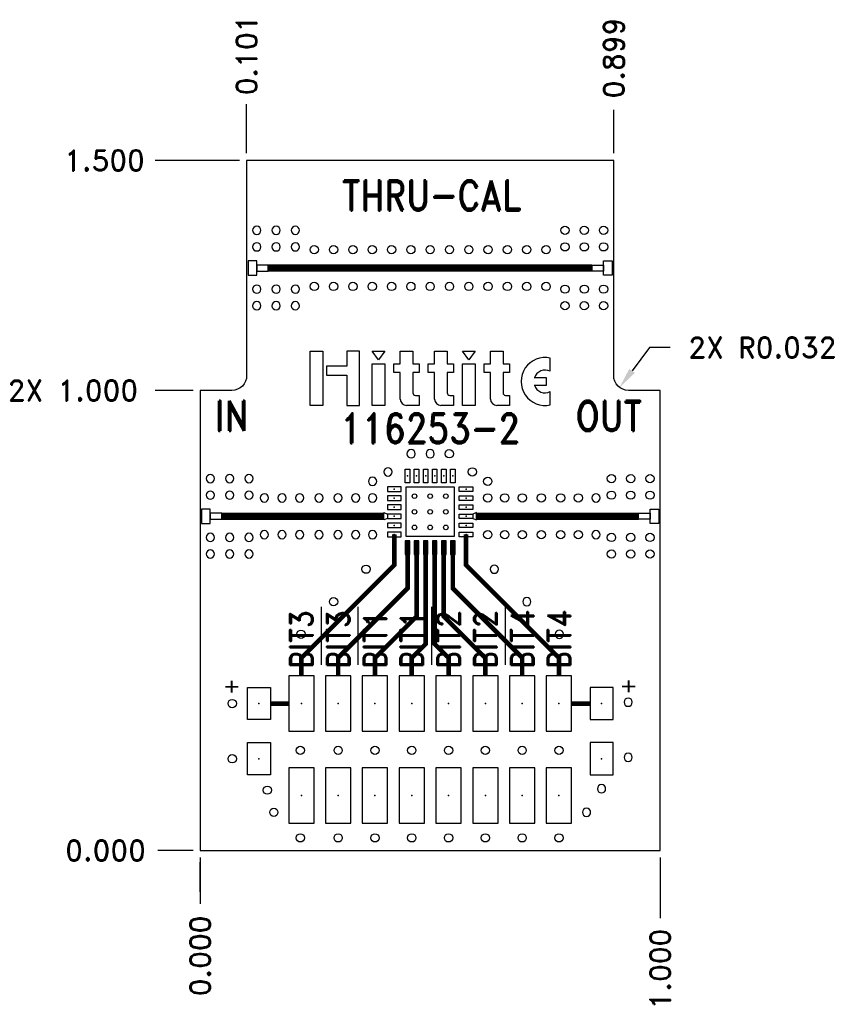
# Model space of a CAD drawing. Extents: x -0.39 to 1.36, y -0.33 to 1.81.
import ezdxf
from ezdxf.enums import TextEntityAlignment as Align

# ---------------------------------------------------------------- set-up
doc = ezdxf.new("R2010")
doc.units = 0
doc.header["$MEASUREMENT"] = 0
doc.linetypes.add('SSCOMP', pattern=[101, 100, 1])
doc.layers.get('0').update_dxf_attribs({"linetype": 'CONTINUOUS'})
doc.layers.get('Defpoints').update_dxf_attribs({"linetype": 'CONTINUOUS'})
for name, color, linetype in [('COM-NS', 4, 'CONTINUOUS'), ('DIM', 1, 'CONTINUOUS'), ('GE-NS', 144, 'CONTINUOUS'), ('HOL', 1, 'CONTINUOUS'), ('LND-NS', 5, 'CONTINUOUS'), ('NET', 7, 'CONTINUOUS'), ('PAD-NS', 5, 'CONTINUOUS'), ('PCB', 7, 'CONTINUOUS'), ('SLK-NS', 7, 'CONTINUOUS'), ('slr-NS', 7, 'CONTINUOUS'), ('TRA-NS', 5, 'CONTINUOUS'), ('via', 7, 'CONTINUOUS')]:
    doc.layers.add(name, color=color, linetype=linetype)
doc.layers.get('COM-NS').off()
doc.layers.get('GE-NS').off()
doc.styles.add('ROMAND', font='romand')
doc.dimstyles.get("Standard").update_dxf_attribs({"dimscale": 0.25, "dimtxt": 0.18, "dimasz": 0.18, "dimexe": 0.18, "dimexo": 0.0625, "dimgap": 0.09, "dimtad": 0, "dimtih": 1, "dimtoh": 1, "dimdec": 3, "dimzin": 0, "dimdsep": 46, "dimtxsty": 'ROMAND', "dimcen": 0.09, "dimadec": 0, "dimazin": 0, "dimtfac": 1, "dimtdec": 3, "dimtofl": 0, "dimtmove": 0, "dimatfit": 3, "dimfxl": 0, "dimtolj": 1, "dimtzin": 0, "dimarcsym": 0})

# ---------------------------------------------------------------- blocks, each defined once
blk = doc.blocks.new('hittite')
for p, q in [((-0.2396, 0.1078), (-0.2144, 0.1078)), ((-0.2396, -0.0005), (-0.2396, 0.1078)), ((-0.2144, 0.1078), (-0.2144, -0.0005)), ((-0.1413, 0.1078), (-0.1665, 0.1078)), ((-0.1665, 0.1078), (-0.1665, 0.0776)), ((-0.1413, -0.0005), (-0.1413, 0.1078)), ((-0.1156, 0.1078), (-0.0904, 0.1078)), ((-0.103, 0.0902), (-0.1156, 0.1078)), ((-0.0904, 0.1078), (-0.103, 0.0902)), ((-0.0598, 0.1078), (-0.0346, 0.1078)), ((-0.0598, 0.0826), (-0.0598, 0.1078)), ((-0.0346, 0.1078), (-0.0346, 0.0826)), ((0.0087, 0.1078), (0.0339, 0.1078)), ((0.0087, 0.0826), (0.0087, 0.1078)), ((0.0339, 0.1078), (0.0339, 0.0826)), ((0.0645, 0.1078), (0.0897, 0.1078)), ((0.0771, 0.0902), (0.0645, 0.1078)), ((0.0897, 0.1078), (0.0771, 0.0902)), ((0.1203, 0.1078), (0.1455, 0.1078)), ((0.1203, 0.0826), (0.1203, 0.1078)), ((0.1455, 0.1078), (0.1455, 0.0826)), ((-0.1156, 0.0826), (-0.0904, 0.0826)), ((-0.1156, -0.0005), (-0.1156, 0.0826)), ((-0.0904, 0.0826), (-0.0904, -0.0005)), ((-0.0724, 0.065), (-0.0724, 0.0826)), ((-0.0724, 0.0826), (-0.0598, 0.0826)), ((-0.0346, 0.0826), (-0.022, 0.0826)), ((-0.022, 0.0826), (-0.022, 0.065)), ((-0.0039, 0.065), (-0.0039, 0.0826)), ((-0.0039, 0.0826), (0.0087, 0.0826)), ((0.0339, 0.0826), (0.0464, 0.0826)), ((0.0464, 0.0826), (0.0464, 0.065)), ((0.0645, -0.0005), (0.0645, 0.0826)), ((0.0645, 0.0826), (0.0897, 0.0826)), ((0.0897, 0.0826), (0.0897, -0.0005)), ((0.1077, 0.065), (0.1077, 0.0826)), ((0.1077, 0.0826), (0.1203, 0.0826)), ((0.1455, 0.0826), (0.1581, 0.0826)), ((0.1581, 0.0826), (0.1581, 0.065)), ((0.2393, 0.0677), (0.2396, 0.0941)), ((-0.2068, 0.0776), (-0.2068, 0.0599)), ((-0.1665, 0.0776), (-0.2068, 0.0776)), ((-0.2068, 0.0599), (-0.1665, 0.0599)), ((-0.1665, 0.0599), (-0.1665, -0.0005)), ((-0.0598, 0.065), (-0.0724, 0.065)), ((-0.0598, 0.0121), (-0.0598, 0.065)), ((-0.0346, 0.065), (-0.0346, 0.0247)), ((-0.022, 0.065), (-0.0346, 0.065)), ((0.0087, 0.065), (-0.0039, 0.065)), ((0.0087, 0.0121), (0.0087, 0.065)), ((0.0339, 0.065), (0.0339, 0.0247)), ((0.0464, 0.065), (0.0339, 0.065)), ((0.1203, 0.065), (0.1077, 0.065)), ((0.1203, 0.0121), (0.1203, 0.065)), ((0.1455, 0.065), (0.1455, 0.0247)), ((0.1581, 0.065), (0.1455, 0.065)), ((0.2317, 0.0549), (0.2077, 0.0549)), ((0.2077, 0.0398), (0.2317, 0.0398)), ((0.2317, 0.0398), (0.2317, 0.0549)), ((0.2396, 0.0005), (0.2393, 0.027)), ((-0.0295, 0.0196), (-0.022, 0.0196)), ((-0.022, 0.0196), (-0.022, -0.0005)), ((0.0389, 0.0196), (0.0464, 0.0196)), ((0.0464, 0.0196), (0.0464, -0.0005)), ((0.1505, 0.0196), (0.1581, 0.0196)), ((0.1581, 0.0196), (0.1581, -0.0005)), ((-0.2371, -0.0005), (-0.2396, -0.0005)), ((-0.2144, -0.0005), (-0.2371, -0.0005)), ((-0.1665, -0.0005), (-0.1665, -0.0005)), ((-0.1665, -0.0005), (-0.1413, -0.0005)), ((-0.1131, -0.0005), (-0.1156, -0.0005)), ((-0.0904, -0.0005), (-0.1131, -0.0005)), ((-0.0346, -0.0005), (-0.0472, -0.0005)), ((-0.022, -0.0005), (-0.0346, -0.0005)), ((0.0339, -0.0005), (0.0213, -0.0005)), ((0.0464, -0.0005), (0.0339, -0.0005)), ((0.067, -0.0005), (0.0645, -0.0005)), ((0.0897, -0.0005), (0.067, -0.0005)), ((0.1455, -0.0005), (0.1329, -0.0005)), ((0.1581, -0.0005), (0.1455, -0.0005))]:
    blk.add_line(p, q)
for centre, radius, start, end in [((0.2292, 0.0473), 0.0479, 77.4712, 282.5288), ((0.2292, 0.0473), 0.0227, 63.4349, 160.5878), ((0.2292, 0.0473), 0.0227, 199.4122, 296.5651), ((-0.0295, 0.0247), 0.00504, 180, 270), ((0.0389, 0.0247), 0.00504, 180, 270), ((0.1505, 0.0247), 0.00504, 180, 270), ((-0.0472, 0.0121), 0.0126, 180, 270), ((0.0213, 0.0121), 0.0126, 180, 270), ((0.1329, 0.0121), 0.0126, 180, 270)]:
    blk.add_arc(centre, radius, start, end)
blk = doc.blocks.new('LND-NS-4-D03-D01')
at = {"layer": 'LND-NS'}
blk.add_lwpolyline([(-0.015, -0.005), (0.015, -0.005), (0.015, 0.005), (-0.015, 0.005)], close=True, dxfattribs=at)
blk.add_point((0, 0), dxfattribs=at)
blk = doc.blocks.new('HOL-D01')
at = {"layer": 'HOL', "linetype": 'Continuous'}
blk.add_circle((0, 0), 0.005, dxfattribs=at)
blk = doc.blocks.new('VIA-D01-D0')
at = {"layer": 'HOL'}
blk.add_blockref('HOL-D01', (0, 0), dxfattribs=at)
at = {"layer": 'NET'}
blk.add_attdef('NET', text='', height=0.01, dxfattribs=at).set_placement((0, 0), align=Align.MIDDLE)
blk = doc.blocks.new('PKG-CP4')
at = {"layer": 'TRA-NS'}
blk.add_lwpolyline([(-0.0532, -0.0532), (0.0532, -0.0532), (0.0532, 0.0532), (-0.0532, 0.0532)], close=True, dxfattribs=at)
at = {"layer": 'LND-NS', "xscale": -1, "rotation": 90}
for p in [(-0.0492, 0.078), (-0.0295, 0.078), (-0.0098, 0.078), (0.0098, 0.078), (0.0295, 0.078), (0.0492, 0.078)]:
    blk.add_blockref('LND-NS-4-D03-D01', p, dxfattribs=at)
at = {"layer": 'LND-NS'}
for p in [(-0.078, 0.0492), (-0.078, 0.0295), (-0.078, 0.0098), (-0.078, -0.0098), (-0.078, -0.0295), (-0.078, -0.0492)]:
    blk.add_blockref('LND-NS-4-D03-D01', p, dxfattribs=at)
at = {"layer": 'LND-NS', "xscale": -1}
for p in [(0.078, 0.0492), (0.078, 0.0295), (0.078, 0.0098), (0.078, -0.0098), (0.078, -0.0295), (0.078, -0.0492)]:
    blk.add_blockref('LND-NS-4-D03-D01', p, dxfattribs=at)
at = {"layer": 'LND-NS', "rotation": 90}
for p in [(-0.0492, -0.078), (-0.0295, -0.078), (-0.0098, -0.078), (0.0098, -0.078), (0.0295, -0.078), (0.0492, -0.078)]:
    blk.add_blockref('LND-NS-4-D03-D01', p, dxfattribs=at)
at = {"layer": 'via'}
for p in [(-0.034, 0.034), (0, 0.034), (0.034, 0.034), (-0.034, 0), (0, 0), (0.034, 0), (-0.034, -0.034), (0, -0.034), (0.034, -0.034)]:
    blk.add_blockref('VIA-D01-D0', p, dxfattribs=at)
blk = doc.blocks.new('HOL-D018')
at = {"layer": 'HOL'}
blk.add_circle((0, 0), 0.009, dxfattribs=at)
blk = doc.blocks.new('VIA-D018-D0')
at = {"layer": 'HOL'}
blk.add_blockref('HOL-D018', (0, 0), dxfattribs=at)
at = {"layer": 'NET'}
blk.add_attdef('NET', text='', height=0.01, dxfattribs=at).set_placement((0, 0), align=Align.MIDDLE)
blk = doc.blocks.new('sma_sri_match-NS')
at = {"layer": 'LND-NS'}
for points in [[(0.003, -0.0155), (0.022, -0.0155), (0.022, 0.0155), (0.003, 0.0155)], [(0.022, -0.0065), (0.047, -0.0065), (0.047, 0.0065), (0.022, 0.0065)]]:
    blk.add_lwpolyline(points, close=True, dxfattribs=at)
at = {"layer": 'via', "extrusion": (0, 0, -1), "zscale": -1, "rotation": 180}
for p in [(-0.022, 0.082), (-0.064, 0.082), (-0.106, 0.082), (-0.022, 0.046), (-0.064, 0.046), (-0.106, 0.046), (-0.022, -0.046), (-0.064, -0.046), (-0.106, -0.046), (-0.022, -0.082), (-0.064, -0.082), (-0.106, -0.082)]:
    blk.add_blockref('VIA-D018-D0', p, dxfattribs=at)
blk = doc.blocks.new('*D17')
at = {"layer": 'Defpoints', "color": 0}
for p in [(-0.0922, 0), (0, 0), (0, 0)]:
    blk.add_point(p, dxfattribs=at)
at = {"layer": 'DIM', "color": 0, "lineweight": -2}
blk.add_line((-0.0156, 0), (-0.0922, 0), dxfattribs=at)
at = {"layer": 'DIM', "color": 0, "insert": (-0.2058, 0), "char_height": 0.045, "attachment_point": 5, "style": 'ROMAND'}
blk.add_mtext('\\A1;0.000', dxfattribs=at)
blk = doc.blocks.new('PAD-NS-4-D055-D12')
at = {"layer": 'PAD-NS'}
blk.add_lwpolyline([(0.0275, -0.06), (0.0275, 0.06), (-0.0275, 0.06), (-0.0275, -0.06)], close=True, dxfattribs=at)
blk.add_point((0, 0), dxfattribs=at)
blk = doc.blocks.new('HEADER_2MM_SMT_8PIN-NS')
at = {"layer": 'PAD-NS'}
for p in [(-0.12, 0.1), (-0.04, 0.1), (0.04, 0.1), (0.12, 0.1), (-0.12, -0.1), (-0.04, -0.1), (0.04, -0.1), (0.12, -0.1)]:
    blk.add_blockref('PAD-NS-4-D055-D12', p, dxfattribs=at)
blk = doc.blocks.new('LND-NS-4-D05-D07')
at = {"layer": 'LND-NS'}
blk.add_lwpolyline([(0.025, -0.035), (0.025, 0.035), (-0.025, 0.035), (-0.025, -0.035)], close=True, dxfattribs=at)
blk.add_point((0, 0), dxfattribs=at)
blk = doc.blocks.new('CASEA-NS')
at = {"layer": 'LND-NS', "rotation": 90}
for p in [(-0.06, 0), (0.06, 0)]:
    blk.add_blockref('LND-NS-4-D05-D07', p, dxfattribs=at)
at = {"layer": 'slr-NS', "flags": 8}
blk.add_attdef('POLARITY', text='', height=0.01, dxfattribs=at).set_placement((-0.065, -0.05), align=Align.MIDDLE)
blk = doc.blocks.new('*D19')
at = {"layer": 'Defpoints', "color": 0}
for p in [(-0.0977, 1.0003), (0, 1.0003), (0, 0)]:
    blk.add_point(p, dxfattribs=at)
at = {"layer": 'DIM', "color": 0, "lineweight": -2}
blk.add_line((-0.0156, 1.0003), (-0.0977, 1.0003), dxfattribs=at)
at = {"layer": 'DIM', "color": 0, "insert": (-0.2767, 1.0003), "char_height": 0.045, "attachment_point": 5, "style": 'ROMAND'}
blk.add_mtext('\\A1;2X 1.000', dxfattribs=at)
blk = doc.blocks.new('*D20')
at = {"layer": 'Defpoints', "color": 0}
for p in [(0.931, 1.0323), (0.9118, 1.0067)]:
    blk.add_point(p, dxfattribs=at)
at = {"layer": 'DIM', "color": 0, "lineweight": -2}
for p, q in [((0.9769, 1.0934), (0.9388, 1.0427)), ((1.0219, 1.0934), (0.9769, 1.0934))]:
    blk.add_line(p, q, dxfattribs=at)
at = {"layer": 'DIM', "color": 0}
blk.add_solid([(0.9328, 1.0472), (0.9448, 1.0382), (0.9118, 1.0067)], dxfattribs=at)
at = {"layer": 'DIM', "color": 0, "insert": (1.2222, 1.0934), "char_height": 0.045, "attachment_point": 5, "style": 'ROMAND'}
blk.add_mtext('\\A1;2X R0.032', dxfattribs=at)
blk = doc.blocks.new('*D21')
at = {"layer": 'Defpoints', "color": 0}
for p in [(0, 0), (0, 0), (0, -0.1159)]:
    blk.add_point(p, dxfattribs=at)
at = {"layer": 'DIM', "color": 0, "lineweight": -2}
for p, q in [((0, -0.0156), (0, -0.09)), ((0, -0.09), (0, -0.0259)), ((0, -0.0259), (0, -0.1159))]:
    blk.add_line(p, q, dxfattribs=at)
at = {"layer": 'DIM', "color": 0, "insert": (0, -0.2295), "char_height": 0.045, "attachment_point": 5, "rotation": 90, "style": 'ROMAND'}
blk.add_mtext('\\A1;0.000', dxfattribs=at)
blk = doc.blocks.new('*D22')
at = {"layer": 'Defpoints', "color": 0}
for p in [(0, 0), (1, 0), (1, -0.1476)]:
    blk.add_point(p, dxfattribs=at)
at = {"layer": 'DIM', "color": 0, "lineweight": -2}
blk.add_line((1, -0.0156), (1, -0.1476), dxfattribs=at)
at = {"layer": 'DIM', "color": 0, "insert": (1, -0.258), "char_height": 0.045, "attachment_point": 5, "rotation": 90, "style": 'ROMAND'}
blk.add_mtext('\\A1;1.000', dxfattribs=at)
blk = doc.blocks.new('*D23')
at = {"layer": 'Defpoints', "color": 0}
for p in [(0.101, 1.6225), (0.101, 1.5005), (0, 0)]:
    blk.add_point(p, dxfattribs=at)
at = {"layer": 'DIM', "color": 0, "lineweight": -2}
blk.add_line((0.101, 1.5161), (0.101, 1.6225), dxfattribs=at)
at = {"layer": 'DIM', "color": 0, "insert": (0.101, 1.7297), "char_height": 0.045, "attachment_point": 5, "rotation": 90, "style": 'ROMAND'}
blk.add_mtext('\\A1;0.101', dxfattribs=at)
blk = doc.blocks.new('*D24')
at = {"layer": 'Defpoints', "color": 0}
for p in [(0.899, 1.6105), (0.899, 1.5005), (0, 0)]:
    blk.add_point(p, dxfattribs=at)
at = {"layer": 'DIM', "color": 0, "lineweight": -2}
blk.add_line((0.899, 1.5161), (0.899, 1.6105), dxfattribs=at)
at = {"layer": 'DIM', "color": 0, "insert": (0.899, 1.723), "char_height": 0.045, "attachment_point": 5, "rotation": 90, "style": 'ROMAND'}
blk.add_mtext('\\A1;0.899', dxfattribs=at)
blk = doc.blocks.new('*D25')
at = {"layer": 'Defpoints', "color": 0}
for p in [(-0.0977, 1.5005), (0.101, 1.5005), (0, 0)]:
    blk.add_point(p, dxfattribs=at)
at = {"layer": 'DIM', "color": 0, "lineweight": -2}
blk.add_line((0.0854, 1.5005), (-0.0977, 1.5005), dxfattribs=at)
at = {"layer": 'DIM', "color": 0, "insert": (-0.2081, 1.5005), "char_height": 0.045, "attachment_point": 5, "style": 'ROMAND'}
blk.add_mtext('\\A1;1.500', dxfattribs=at)

msp = doc.modelspace()

# ---------------------------------------------------------------- linework, layer by layer
at = {"layer": 'PCB'}
msp.add_lwpolyline([(0, 0), (1, 0), (1, 1.0003), (0.931, 1.0003, -0.414214), (0.899, 1.0323), (0.899, 1.5005), (0.101, 1.5005), (0.101, 1.0323, -0.414214), (0.069, 1.0003), (0, 1.0003), (0, 0)], format="xyb", dxfattribs=at)
at = {"layer": 'SLK-NS', "lineweight": -3, "ltscale": 5}
for p, q in [((0.2637, 0.4036), (0.2637, 0.5299)), ((0.3437, 0.4036), (0.3437, 0.5299)), ((0.5037, 0.4036), (0.5037, 0.5299)), ((0.6637, 0.4036), (0.6637, 0.5299))]:
    msp.add_line(p, q, dxfattribs=at)
at = {"layer": 'TRA-NS', "linetype": 'SSCOMP', "const_width": 0.016}
for points in [[(0.852, 1.2664), (0.148, 1.2664, -0.10763)], [(0.399, 0.7265), (0.047, 0.7265, -0.10763)], [(0.601, 0.7265), (0.953, 0.7265, 0.10763)]]:
    msp.add_lwpolyline(points, format="xyb", dxfattribs=at)
at = {"layer": 'TRA-NS'}
for points in [[(0.399, 0.7185), (0.399, 0.7345), (0.407, 0.7315), (0.407, 0.7215)], [(0.601, 0.7185), (0.601, 0.7345), (0.593, 0.7315), (0.593, 0.7215)]]:
    msp.add_lwpolyline(points, close=True, dxfattribs=at)
at = {"layer": 'TRA-NS', "linetype": 'SSCOMP'}
for points in [[(0.422, 0.6871, 0.01, 0.01, 0), (0.422, 0.6206, 0.01, 0.01, 0), (0.22, 0.4186, 0.01, 0.01, 0), (0.22, 0.3793, 0, 0, 0)], [(0.578, 0.6871, 0.01, 0.01, 0), (0.578, 0.6206, 0.01, 0.01, 0), (0.78, 0.4186, 0.01, 0.01, 0), (0.78, 0.3793, 0, 0, 0)], [(0.3, 0.3793, 0.01, 0.01, 0), (0.3, 0.4191, 0.01, 0.01, 0), (0.4508, 0.5698, 0.01, 0.01, 0), (0.4508, 0.6733, 0, 0, 0)], [(0.38, 0.3793, 0.01, 0.01, 0), (0.38, 0.4182, 0.01, 0.01, 0), (0.4705, 0.5087, 0.01, 0.01, 0), (0.4705, 0.6733, 0, 0, 0)], [(0.46, 0.3793, 0.01, 0.01, 0), (0.46, 0.4186, 0.01, 0.01, 0), (0.4902, 0.4487, 0.01, 0.01, 0), (0.4902, 0.6733, 0, 0, 0)], [(0.54, 0.3793, 0.01, 0.01, 0), (0.54, 0.4186, 0.01, 0.01, 0), (0.5098, 0.4487, 0.01, 0.01, 0), (0.5098, 0.6733, 0, 0, 0)], [(0.62, 0.3793, 0.01, 0.01, 0), (0.62, 0.4182, 0.01, 0.01, 0), (0.5295, 0.5087, 0.01, 0.01, 0), (0.5295, 0.6733, 0, 0, 0)], [(0.7, 0.3793, 0.01, 0.01, 0), (0.7, 0.4191, 0.01, 0.01, 0), (0.5492, 0.5698, 0.01, 0.01, 0), (0.5492, 0.6733, 0, 0, 0)]]:
    msp.add_lwpolyline(points, format="xyseb", dxfattribs=at)
at = {"layer": 'TRA-NS', "linetype": 'SSCOMP', "const_width": 0.01}
for points in [[(0.1925, 0.3193), (0.1525, 0.3193)], [(0.8075, 0.3193), (0.8475, 0.3193)]]:
    msp.add_lwpolyline(points, dxfattribs=at)

# ---------------------------------------------------------------- block references
at = {"layer": 'COM-NS'}
for name, p in [('sma_sri_match-NS', (0.101, 1.2664)), ('sma_sri_match-NS', (0, 0.7265)), ('PKG-CP4', (0.5, 0.7363)), ('HEADER_2MM_SMT_8PIN-NS', (0.34, 0.2193)), ('HEADER_2MM_SMT_8PIN-NS', (0.66, 0.2193))]:
    msp.add_blockref(name, p, dxfattribs=at)
at = {"layer": 'COM-NS', "xscale": -1}
for p in [(0.899, 1.2664), (1, 0.7265)]:
    msp.add_blockref('sma_sri_match-NS', p, dxfattribs=at)
at = {"layer": 'COM-NS'}
ref = msp.add_blockref('CASEA-NS', (0.1275, 0.2593), dxfattribs=dict(at, xscale=-1, rotation=90))
ref.add_attrib('POLARITY', '+', dxfattribs={"layer": 'SLK-NS', "height": 0.04, "rotation": 90, "text_generation_flag": 2, "flags": 8}).set_placement((0.0679, 0.3558), align=Align.MIDDLE)
ref = msp.add_blockref('CASEA-NS', (0.8725, 0.2593), dxfattribs=dict(at, rotation=270))
ref.add_attrib('POLARITY', '+', dxfattribs={"layer": 'SLK-NS', "height": 0.04, "rotation": 270, "flags": 8}).set_placement((0.9321, 0.3565), align=Align.MIDDLE)
at = {"layer": 'GE-NS'}
for p in [(0.248, 1.3064), (0.29, 1.3064), (0.332, 1.3064), (0.374, 1.3064), (0.416, 1.3064), (0.458, 1.3064), (0.5, 1.3064), (0.542, 1.3064), (0.584, 1.3064), (0.626, 1.3064), (0.668, 1.3064), (0.71, 1.3064), (0.752, 1.3064), (0.248, 1.2264), (0.29, 1.2264), (0.332, 1.2264), (0.374, 1.2264), (0.416, 1.2264), (0.458, 1.2264), (0.5, 1.2264), (0.542, 1.2264), (0.584, 1.2264), (0.626, 1.2264), (0.668, 1.2264), (0.71, 1.2264), (0.752, 1.2264), (0.5415, 0.8625), (0.5916, 0.823), (0.6252, 0.8025), (0.6252, 0.7665), (0.6621, 0.7665), (0.7004, 0.7665), (0.7417, 0.7665), (0.7837, 0.7665), (0.822, 0.7665), (0.6252, 0.6865), (0.6621, 0.6865), (0.7004, 0.6865), (0.7417, 0.6865), (0.7837, 0.6865), (0.822, 0.6865), (0.3606, 0.6115), (0.2899, 0.5408), (0.2191, 0.4701), (0.0696, 0.3193), (0.2177, 0.2175), (0.3, 0.2175), (0.38, 0.2175), (0.46, 0.2175), (0.54, 0.2175), (0.62, 0.2175), (0.7, 0.2175), (0.78, 0.2175), (0.0696, 0.1993), (0.146, 0.131), (0.1601, 0.0829), (0.2177, 0.0273), (0.3, 0.0273), (0.38, 0.0273), (0.46, 0.0273), (0.54, 0.0273), (0.62, 0.0273), (0.7, 0.0273), (0.78, 0.0273)]:
    msp.add_blockref('VIA-D018-D0', p, dxfattribs=at)
at = {"layer": 'GE-NS', "xscale": -1}
for p in [(0.4585, 0.8625), (0.5, 0.8625), (0.4084, 0.823), (0.3748, 0.8025), (0.1396, 0.7665), (0.178, 0.7665), (0.2163, 0.7665), (0.2583, 0.7665), (0.2996, 0.7665), (0.3379, 0.7665), (0.3748, 0.7665), (0.8604, 0.7665), (0.1396, 0.6865), (0.178, 0.6865), (0.2163, 0.6865), (0.2583, 0.6865), (0.2996, 0.6865), (0.3379, 0.6865), (0.3748, 0.6865), (0.8604, 0.6865), (0.6394, 0.6115), (0.7101, 0.5408), (0.7809, 0.4701), (0.9304, 0.3223), (0.9304, 0.2023), (0.8725, 0.134), (0.8399, 0.0829)]:
    msp.add_blockref('VIA-D018-D0', p, dxfattribs=at)
at = {"layer": 'SLK-NS', "xscale": 1.089989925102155, "yscale": 1.089989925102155, "zscale": 0.8719919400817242}
msp.add_blockref('hittite', (0.5, 0.9681), dxfattribs=at)

# ---------------------------------------------------------------- texts
at = {"layer": 'SLK-NS', "style": 'ROMAND', "width": 0.85}
for s, p in [('THRU-CAL', (0.5024, 1.3917)), ('116253-2', (0.5, 0.8853))]:
    msp.add_text(s, height=0.065, dxfattribs=at).set_placement(p, align=Align.CENTER)
for s, p in [('IN', (0.0319, 0.9123)), ('OUT', (0.8164, 0.9123))]:
    msp.add_text(s, height=0.065, dxfattribs=at).set_placement(p)
at = {"layer": 'SLK-NS', "lineweight": -3, "style": 'ROMAND', "width": 0.9}
for s, p in [('BIT3', (0.2201, 0.395)), ('BIT3', (0.3001, 0.395)), ('BIT1', (0.3801, 0.395)), ('BIT1', (0.4601, 0.395)), ('BIT2', (0.5401, 0.395)), ('BIT2', (0.6201, 0.395)), ('BIT4', (0.7001, 0.395)), ('BIT4', (0.7801, 0.395))]:
    msp.add_text(s, height=0.05, rotation=90, dxfattribs=at).set_placement(p, align=Align.MIDDLE_LEFT)

# ---------------------------------------------------------------- dimensions: what is measured, and where the dimension line sits
at = {"layer": 'DIM'}
for feature_location, offset, dtype, picture, middle in [((0.101, 1.5005), (0, 0.122), 1, '*D23', (0.101, 1.7297)), ((0.899, 1.5005), (0, 0.11), 1, '*D24', (0.899, 1.723)), ((0.100992, 1.500496), (-0.198726, 0), 0, '*D25', (-0.208091, 1.500496)), ((0, 0), (-0.0922489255, 0), 0, '*D17', (-0.2058203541, 0)), ((0, 0), (0, -0.1158911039), 1, '*D21', (0, -0.2294625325)), ((1, 0), (0, -0.1476), 1, '*D22', (1, -0.258))]:
    dim = msp.add_ordinate_dim(feature_location=feature_location, offset=offset, dtype=dtype, origin=(0, 0), dimstyle='Standard', dxfattribs=at)
    dim.commit()
    dim.dimension.update_dxf_attribs({"geometry": picture, "text_midpoint": middle})
dim = msp.add_radius_dim(center=(0.931, 1.0323), mpoint=(0.9118, 1.0067), text='2X <>', dimstyle='Standard', override={"dimtmove": 1}, dxfattribs=at)
dim.commit()
dim.dimension.update_dxf_attribs({"geometry": '*D20', "text_midpoint": (0.9769, 1.0934), "dimtype": 164})
dim = msp.add_ordinate_dim(feature_location=(0, 1.0003), offset=(-0.0977, 0), dtype=0, origin=(0, 0), text='2X <>', dimstyle='Standard', dxfattribs=at)
dim.commit()
dim.dimension.update_dxf_attribs({"geometry": '*D19', "text_midpoint": (-0.2767, 1.0003)})

doc.saveas('drawing.dxf')
